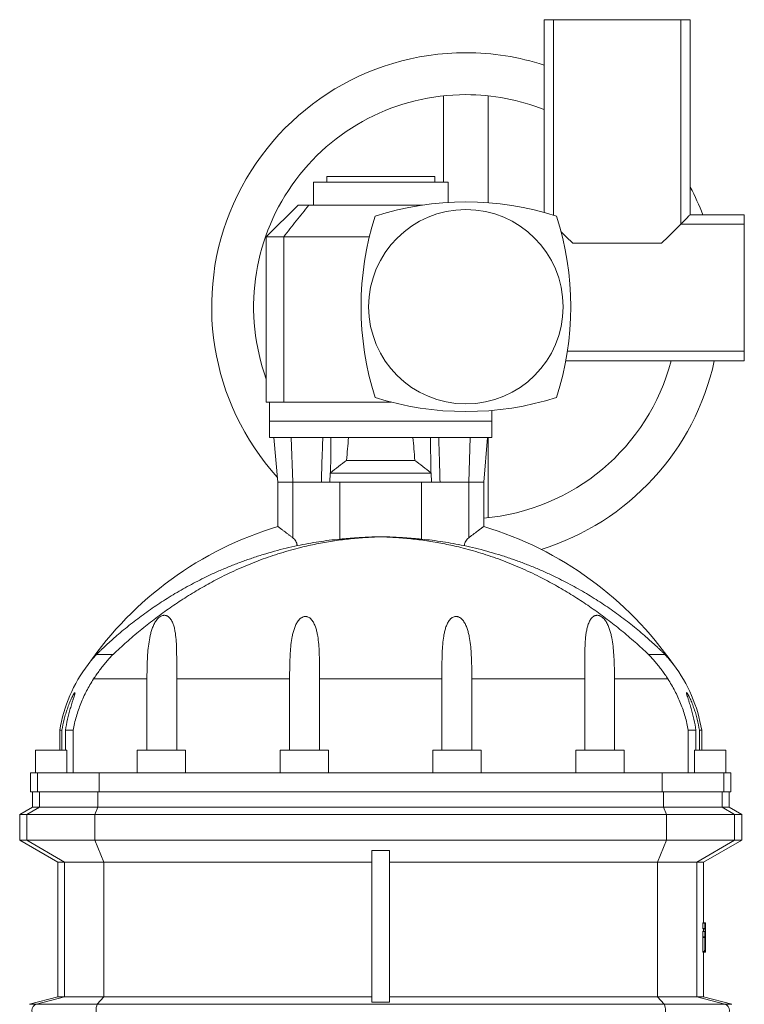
# Model space of a CAD drawing. Header units: millimetres. Extents: x -927 to 594, y 13 to 2231.
# Tile 8 of 8: x 24 to 594, y 1456 to 2231. Entities that reach past the tile are written whole.
import ezdxf

# ---------------------------------------------------------------- set-up
doc = ezdxf.new("R2010")
doc.units = ezdxf.units.MM

msp = doc.modelspace()

# ---------------------------------------------------------------- linework, layer by layer
at = {"color": 7, "linetype": 'Continuous', "lineweight": 15}
for p, q in [((436.76, 2231.34), (436.76, 2079.63)), ((444.27, 2231.34), (436.76, 2231.34)), ((444.27, 2231.34), (444.27, 2077.46)), ((544.26, 2231.34), (444.27, 2231.34)), ((544.26, 2231.34), (544.26, 2070.34)), ((551.76, 2231.34), (544.26, 2231.34)), ((551.76, 2077.84), (551.76, 2231.34)), ((357.76, 2171.42), (357.76, 2103.34)), ((392.76, 2171.42), (392.76, 2087.19)), ((255.26, 2103.34), (255.26, 2085.34)), ((255.26, 2103.34), (361.26, 2103.34)), ((265.76, 2107.84), (265.76, 2103.34)), ((265.76, 2107.84), (350.76, 2107.84)), ((350.76, 2103.34), (350.76, 2107.84)), ((361.26, 2087.43), (361.26, 2103.34)), ((243.26, 2085.34), (218.26, 2060.34)), ((243.26, 2085.34), (251.66, 2085.34)), ((251.66, 2085.34), (341.12, 2085.34)), ((594.26, 2077.84), (551.76, 2077.84)), ((594.26, 2077.84), (594.26, 2070.34)), ((594.26, 2070.34), (544.26, 2070.34)), ((594.26, 2070.34), (594.26, 1970.35)), ((218.26, 2060.34), (218.26, 1930.34)), ((231.93, 2060.34), (218.26, 2060.34)), ((231.93, 2060.34), (231.93, 1930.34)), ((299.31, 2060.34), (231.93, 2060.34)), ((529.26, 2055.34), (459.26, 2055.34)), ((594.26, 1970.35), (455.14, 1970.35)), ((594.26, 1970.35), (594.26, 1962.84)), ((453.88, 1962.84), (594.26, 1962.84)), ((231.93, 1930.34), (218.26, 1930.34)), ((220.76, 1930.34), (220.76, 1915.34)), ((316.45, 1930.34), (231.93, 1930.34)), ((395.76, 1915.34), (395.76, 1923.74)), ((220.76, 1915.34), (220.76, 1902.34)), ((395.76, 1902.34), (395.76, 1915.34)), ((220.76, 1902.34), (308.26, 1902.34)), ((224.2, 1902.34), (227.26, 1867.34)), ((308.26, 1902.34), (395.76, 1902.34)), ((389.26, 1867.34), (392.33, 1902.34)), ((392.76, 1839.26), (392.76, 1902.34)), ((281.42, 1884.34), (335.11, 1884.34)), ((268.53, 1874.34), (268.22, 1867.34)), ((268.53, 1874.34), (347.99, 1874.34)), ((348.31, 1867.34), (347.99, 1874.34)), ((227.26, 1867.34), (227.26, 1832.37)), ((227.26, 1867.34), (238.99, 1867.34)), ((261.6, 1867.34), (238.99, 1867.34)), ((276.17, 1867.34), (261.6, 1867.34)), ((276.17, 1822.42), (276.17, 1867.34)), ((340.36, 1822.42), (340.36, 1867.34)), ((340.36, 1867.34), (354.93, 1867.34)), ((377.53, 1867.34), (354.93, 1867.34)), ((389.26, 1867.34), (377.53, 1867.34)), ((389.26, 1832.37), (389.26, 1867.34)), ((308.26, 1824.21), (308.26, 1824.28)), ((242.92, 1817.34), (242.47, 1817.34)), ((373.6, 1817.34), (374.05, 1817.34)), ((97.72, 1731.7), (84.76, 1731.7)), ((518.81, 1731.7), (531.76, 1731.7)), ((124.37, 1712.34), (124.37, 1656.34)), ((147.75, 1656.34), (147.75, 1712.34)), ((236.58, 1712.34), (236.58, 1656.34)), ((260.2, 1656.34), (260.2, 1712.34)), ((356.33, 1656.34), (356.33, 1712.34)), ((379.94, 1712.34), (379.94, 1656.34)), ((468.78, 1656.34), (468.78, 1712.34)), ((492.16, 1712.34), (492.16, 1656.34)), ((55.76, 1671.94), (55.76, 1656.34)), ((55.76, 1671.94), (57.51, 1671.94)), ((57.51, 1656.34), (57.51, 1671.94)), ((66.33, 1671.94), (60.28, 1671.94)), ((60.28, 1671.94), (60.28, 1656.34)), ((66.33, 1671.94), (66.33, 1638.34)), ((550.2, 1671.94), (550.2, 1638.34)), ((550.2, 1671.94), (556.25, 1671.94)), ((556.25, 1671.94), (556.25, 1656.34)), ((560.76, 1671.94), (559.01, 1671.94)), ((559.01, 1656.34), (559.01, 1671.94)), ((560.76, 1656.34), (560.76, 1671.94)), ((36.76, 1656.34), (36.76, 1638.34)), ((36.76, 1656.34), (61.38, 1656.34)), ((61.38, 1638.34), (61.38, 1656.34)), ((116.76, 1656.34), (116.76, 1638.34)), ((116.76, 1656.34), (154.68, 1656.34)), ((154.68, 1656.34), (154.68, 1638.34)), ((229.26, 1656.34), (229.26, 1638.34)), ((229.26, 1656.34), (267.26, 1656.34)), ((267.26, 1638.34), (267.26, 1656.34)), ((349.26, 1656.34), (349.26, 1638.34)), ((387.26, 1656.34), (349.26, 1656.34)), ((387.26, 1638.34), (387.26, 1656.34)), ((461.85, 1656.34), (461.85, 1638.34)), ((499.76, 1656.34), (461.85, 1656.34)), ((499.76, 1638.34), (499.76, 1656.34)), ((555.14, 1638.34), (555.14, 1656.34)), ((579.76, 1656.34), (555.14, 1656.34)), ((579.76, 1638.34), (579.76, 1656.34)), ((32.76, 1638.34), (32.76, 1623.34)), ((38.38, 1638.34), (32.76, 1638.34)), ((38.38, 1638.34), (86.76, 1638.34)), ((86.76, 1638.34), (529.77, 1638.34)), ((578.15, 1638.34), (529.77, 1638.34)), ((578.15, 1638.34), (583.76, 1638.34)), ((583.76, 1623.34), (583.76, 1638.34)), ((38.38, 1623.34), (32.76, 1623.34)), ((34.26, 1623.34), (34.26, 1611.34)), ((38.38, 1623.34), (86.76, 1623.34)), ((86.76, 1623.34), (529.77, 1623.34)), ((578.15, 1623.34), (529.77, 1623.34)), ((578.15, 1623.34), (583.76, 1623.34)), ((582.26, 1611.34), (582.26, 1623.34)), ((34.26, 1611.34), (24.26, 1605.57)), ((24.26, 1605.57), (24.26, 1585.34)), ((29.89, 1605.57), (24.26, 1605.57)), ((83.46, 1605.57), (29.89, 1605.57)), ((39.77, 1611.34), (34.26, 1611.34)), ((85.79, 1611.34), (39.77, 1611.34)), ((533.07, 1605.57), (83.46, 1605.57)), ((530.74, 1611.34), (85.79, 1611.34)), ((530.74, 1611.34), (576.76, 1611.34)), ((533.07, 1605.57), (586.63, 1605.57)), ((576.76, 1611.34), (582.26, 1611.34)), ((592.26, 1605.57), (582.26, 1611.34)), ((586.63, 1605.57), (592.26, 1605.57)), ((592.26, 1585.34), (592.26, 1605.57)), ((24.26, 1585.34), (54.26, 1568.02)), ((29.89, 1585.34), (24.26, 1585.34)), ((83.46, 1585.34), (29.89, 1585.34)), ((533.07, 1585.34), (83.46, 1585.34)), ((533.07, 1585.34), (586.63, 1585.34)), ((562.26, 1568.02), (592.26, 1585.34)), ((586.63, 1585.34), (592.26, 1585.34)), ((301.26, 1577.28), (301.26, 1457.85)), ((315.26, 1577.28), (315.26, 1457.85)), ((54.26, 1568.02), (54.26, 1462.15)), ((59.52, 1568.02), (54.26, 1568.02)), ((90.45, 1568.02), (59.52, 1568.02)), ((90.45, 1568.02), (301.26, 1568.02)), ((526.08, 1568.02), (315.26, 1568.02)), ((526.08, 1568.02), (557.01, 1568.02)), ((557.01, 1568.02), (562.26, 1568.02)), ((562.26, 1520.38), (562.26, 1568.02)), ((561.61, 1520.14), (561.61, 1515.82)), ((561.61, 1520.14), (563.11, 1520.14)), ((561.62, 1520.38), (563.12, 1520.38)), ((563.11, 1520.14), (563.11, 1515.82)), ((563.12, 1520.38), (563.71, 1520.38)), ((561.61, 1515.82), (563.11, 1515.82)), ((561.61, 1513.57), (561.61, 1509.25)), ((561.61, 1513.57), (563.11, 1513.57)), ((561.62, 1515.58), (563.12, 1515.58)), ((561.62, 1513.81), (563.12, 1513.81)), ((562.15, 1515.44), (562.16, 1513.81)), ((562.15, 1515.44), (563.65, 1515.44)), ((563.11, 1513.57), (563.11, 1509.25)), ((563.12, 1515.58), (563.64, 1515.58)), ((563.12, 1513.81), (563.61, 1513.81)), ((561.61, 1509.25), (563.11, 1509.25)), ((561.62, 1509.01), (563.12, 1509.01)), ((561.78, 1508.68), (563.28, 1508.68)), ((563.12, 1509.01), (563.27, 1509.01)), ((563.45, 1505.48), (563.57, 1505.48)), ((563.46, 1505.14), (563.56, 1505.14)), ((563.76, 1497.34), (563.76, 1504.95)), ((561.53, 1497.68), (563.03, 1497.68)), ((561.55, 1497.34), (563.04, 1497.34)), ((562.26, 1462.15), (562.26, 1497.34)), ((563.04, 1497.34), (563.29, 1497.34)), ((563.3, 1497.49), (563.66, 1497.49)), ((563.36, 1500.56), (563.63, 1500.56)), ((563.37, 1500.7), (563.62, 1500.7)), ((563.37, 1497.34), (563.66, 1497.34)), ((563.76, 1497.34), (563.76, 1497.34)), ((54.26, 1462.15), (31.97, 1456.17)), ((59.52, 1462.15), (54.26, 1462.15)), ((90.45, 1462.15), (59.52, 1462.15)), ((90.45, 1462.15), (301.26, 1462.15)), ((526.08, 1462.15), (315.26, 1462.15)), ((526.08, 1462.15), (557.01, 1462.15)), ((557.01, 1462.15), (562.26, 1462.15)), ((584.56, 1456.17), (562.26, 1462.15))]:
    msp.add_line(p, q, dxfattribs=at)
at = {"color": 8, "linetype": 'Continuous', "lineweight": 0}
for p, q in [((395.76, 1915.34), (220.76, 1915.34)), ((237.82, 1902.34), (238.99, 1867.34)), ((378.71, 1902.34), (377.53, 1867.34)), ((238.99, 1823.52), (238.99, 1867.34)), ((340.36, 1867.34), (276.17, 1867.34)), ((377.53, 1823.52), (377.53, 1867.34)), ((124.37, 1712.34), (82.36, 1712.34)), ((236.58, 1712.34), (147.75, 1712.34)), ((356.33, 1712.34), (260.2, 1712.34)), ((379.94, 1712.34), (468.78, 1712.34)), ((492.16, 1712.34), (534.17, 1712.34)), ((38.38, 1638.34), (38.38, 1623.34)), ((86.76, 1638.34), (86.76, 1623.34)), ((529.77, 1638.34), (529.77, 1623.34)), ((578.15, 1638.34), (578.15, 1623.34)), ((39.77, 1611.34), (39.77, 1623.34)), ((85.79, 1611.34), (85.79, 1623.34)), ((530.74, 1611.34), (530.74, 1623.34)), ((576.76, 1611.34), (576.76, 1623.34)), ((29.89, 1605.57), (39.77, 1611.34)), ((29.89, 1585.34), (29.89, 1605.57)), ((83.46, 1605.57), (85.79, 1611.34)), ((83.46, 1585.34), (83.46, 1605.57)), ((533.07, 1605.57), (530.74, 1611.34)), ((533.07, 1585.34), (533.07, 1605.57)), ((586.63, 1605.57), (576.76, 1611.34)), ((586.63, 1585.34), (586.63, 1605.57)), ((59.52, 1568.02), (29.89, 1585.34)), ((90.45, 1568.02), (83.46, 1585.34)), ((526.08, 1568.02), (533.07, 1585.34)), ((557.01, 1568.02), (586.63, 1585.34)), ((59.52, 1462.15), (59.52, 1568.02)), ((90.45, 1462.15), (90.45, 1568.02)), ((526.08, 1462.15), (526.08, 1568.02)), ((557.01, 1462.15), (557.01, 1568.02)), ((37.5, 1456.17), (59.52, 1462.15)), ((85.25, 1456.17), (90.45, 1462.15)), ((531.27, 1456.17), (526.08, 1462.15)), ((579.02, 1456.17), (557.01, 1462.15)), ((37.5, 1456.17), (31.97, 1456.17)), ((85.25, 1456.17), (37.5, 1456.17)), ((531.27, 1456.17), (85.25, 1456.17)), ((531.27, 1456.17), (579.02, 1456.17)), ((579.02, 1456.17), (584.56, 1456.17))]:
    msp.add_line(p, q, dxfattribs=at)
at = {"color": 7, "linetype": 'Continuous', "lineweight": 15, "flags": 128}
for points in [[(544.26, 2070.34), (545.55, 2071.63), (546.73, 2072.81), (547.78, 2073.86), (548.71, 2074.79), (549.52, 2075.6), (550.2, 2076.28), (550.76, 2076.85), (551.2, 2077.28), (551.51, 2077.59), (551.7, 2077.78), (551.76, 2077.84)], [(529.26, 2055.34), (534.3, 2060.38), (539.3, 2065.38), (544.26, 2070.34)], [(450.2, 2064.41), (454.23, 2060.38), (459.26, 2055.34)]]:
    msp.add_lwpolyline(points, dxfattribs=at)
at = {"color": 7, "linetype": 'Continuous', "lineweight": 15}
msp.add_circle((375.26, 2005.34), 76.5, dxfattribs=at)
for centre, radius, start, end in [((375.26, 2005.34), 200, 90, 222.12492), ((375.26, 2005.34), 200, 72.09137, 90), ((375.26, 2005.34), 167, 90, 199.92832), ((375.26, 2005.34), 167, 68.39144, 90), ((375.26, 2005.34), 200, 21.25381, 28.05458), ((375.26, 1853.47), 234.38, 72.27135, 107.72865), ((527.14, 2005.34), 234.38, 162.27135, 197.72865), ((223.39, 2005.34), 234.38, 342.27135, 17.72865), ((375.26, 2005.34), 167, 274.80888, 345.25657), ((375.26, 2005.34), 200, 287.21188, 347.7311), ((375.26, 2157.22), 234.38, 252.27135, 287.72865), ((308.26, 1564.34), 280, 106.81519, 145.31557), ((308.26, 1564.34), 280, 34.68443, 73.18479), ((170.26, 1653.34), 116, 142.67455, 170.77591), ((446.26, 1653.34), 116, 9.22409, 37.32556)]:
    msp.add_arc(centre, radius, start, end, dxfattribs=at)
at = {"color": 8, "linetype": 'Continuous', "lineweight": 0}
for centre, radius, start, end in [((38.85, 1451.34), 5.01, 105.60614, 254.39386), ((96.93, 1451.34), 12.64, 157.53385, 202.46615), ((519.59, 1451.34), 12.64, 337.53385, 22.46615), ((577.67, 1451.34), 5.01, 285.60614, 74.39386)]:
    msp.add_arc(centre, radius, start, end, dxfattribs=at)
at = {"color": 7, "linetype": 'Continuous', "lineweight": 15}
for start_param, end_param in [(0.781215, 0.841542), (5.441644, 5.50197)]:
    msp.add_ellipse((308.26, 1610.17), major_axis=(0, 411.48), ratio=0.087489, start_param=start_param, end_param=end_param, dxfattribs=at)
for points, knots in [([(251.66, 2085.34), (248.36, 2081.2), (241.75, 2072.92), (235.2, 2064.54), (231.93, 2060.34)], [0, 0, 0, 0, 0.499986, 1, 1, 1, 1]), ([(262.68, 1902.34), (262.49, 1897.03), (262.07, 1885.37), (261.77, 1873.7), (261.6, 1867.34)], [0, 0, 0, 0, 0.455301, 1, 1, 1, 1]), ([(269.14, 1902.34), (269.07, 1897.02), (269.01, 1891.69), (268.94, 1886.36), (268.9, 1882.44), (268.85, 1878.53), (268.81, 1874.61)], [0.00351365, 0.00351365, 0.00351365, 0.00351365, 0.01955872, 0.01955872, 0.01955872, 0.03135862, 0.03135862, 0.03135862, 0.03135862]), ([(347.39, 1902.34), (347.46, 1897.02), (347.52, 1891.69), (347.58, 1886.36), (347.63, 1882.44), (347.67, 1878.53), (347.72, 1874.61)], [0.00351365, 0.00351365, 0.00351365, 0.00351365, 0.01955872, 0.01955872, 0.01955872, 0.03135862, 0.03135862, 0.03135862, 0.03135862]), ([(353.85, 1902.34), (354.04, 1897.03), (354.46, 1885.37), (354.76, 1873.7), (354.93, 1867.34)], [0, 0, 0, 0, 0.455301, 1, 1, 1, 1]), ([(281.42, 1884.34), (279.25, 1882.81), (277.12, 1881.22), (272.92, 1877.97), (270.86, 1876.3), (268.81, 1874.61)], [0, 0, 0, 0, 0.5, 0.5, 1, 1, 1, 1]), ([(347.72, 1874.61), (345.67, 1876.3), (343.6, 1877.97), (339.41, 1881.22), (337.28, 1882.81), (335.11, 1884.34)], [0, 0, 0, 0, 0.5, 0.5, 1, 1, 1, 1]), ([(238.99, 1823.52), (238.4, 1823.97), (237.21, 1824.89), (235.48, 1826.2), (233.81, 1827.47), (232.43, 1828.51), (231.35, 1829.32), (230.5, 1829.96), (229.72, 1830.54), (229.04, 1831.05), (228.45, 1831.49), (227.97, 1831.85), (227.6, 1832.12), (227.32, 1832.33), (227.29, 1832.36), (227.26, 1832.37)], [0, 0, 0, 0, 0.097594, 0.195173, 0.296605, 0.398008, 0.461461, 0.524908, 0.590039, 0.655163, 0.718722, 0.782274, 0.848282, 0.914283, 1, 1, 1, 1]), ([(377.53, 1823.52), (378.13, 1823.97), (379.32, 1824.89), (381.05, 1826.2), (382.72, 1827.47), (384.09, 1828.51), (385.18, 1829.32), (386.03, 1829.96), (386.8, 1830.54), (387.49, 1831.05), (388.07, 1831.49), (388.56, 1831.85), (388.92, 1832.12), (389.2, 1832.33), (389.24, 1832.36), (389.26, 1832.37)], [0, 0, 0, 0, 0.0975896, 0.1951639, 0.2965914, 0.3979902, 0.4614396, 0.5248837, 0.5900123, 0.6551329, 0.7186891, 0.7822384, 0.8482431, 0.9142417, 1, 1, 1, 1]), ([(308.26, 1824.21), (306.14, 1824.14), (301.88, 1823.99), (295.52, 1823.62), (289.19, 1823.12), (282.9, 1822.5), (276.6, 1821.74), (270.3, 1820.84), (263.99, 1819.8), (257.73, 1818.62), (251.52, 1817.3), (244.72, 1815.7), (237.34, 1813.77), (229.39, 1811.43), (221.53, 1808.87), (213.74, 1806.09), (206.02, 1803.08), (198.38, 1799.85), (190.8, 1796.41), (183.7, 1792.94), (177.05, 1789.49), (170.85, 1786.1), (164.7, 1782.57), (158.6, 1778.89), (152.65, 1775.13), (146.84, 1771.29), (141.17, 1767.38), (135.56, 1763.36), (130.01, 1759.22), (124.5, 1754.94), (119.01, 1750.52), (113.56, 1745.96), (108.19, 1741.3), (102.9, 1736.55), (99.44, 1733.32), (97.72, 1731.7)], [0, 0, 0, 0, 0.0265909, 0.0532055, 0.0798307, 0.1064502, 0.1330453, 0.1603302, 0.1876296, 0.2149377, 0.2422441, 0.2695347, 0.305431, 0.3413417, 0.3772537, 0.4131517, 0.449047, 0.4849564, 0.5208648, 0.5567586, 0.5869336, 0.6171243, 0.647319, 0.6775075, 0.7076804, 0.7365905, 0.7655177, 0.7944494, 0.8233742, 0.8522824, 0.8818126, 0.9113647, 0.9409227, 0.970472, 1, 1, 1, 1]), ([(238.99, 1823.52), (239.47, 1823.15), (239.91, 1822.76), (240.72, 1821.88), (241.1, 1821.39), (241.72, 1820.34), (241.97, 1819.79), (242.24, 1818.89), (242.32, 1818.59), (242.42, 1817.97), (242.46, 1817.66), (242.47, 1817.34)], [0, 0, 0, 0, 0.25, 0.25, 0.5, 0.5, 0.75, 0.75, 0.875, 0.875, 1, 1, 1, 1]), ([(242.92, 1817.34), (245.67, 1817.89), (251.17, 1818.98), (259.47, 1820.33), (267.8, 1821.51), (273.38, 1822.11), (276.17, 1822.42)], [0, 0, 0, 0, 0.249717, 0.499436, 0.749717, 1, 1, 1, 1]), ([(276.17, 1822.42), (276.79, 1822.47), (278.02, 1822.58), (280, 1822.75), (282.07, 1822.93), (284.25, 1823.1), (286.53, 1823.27), (288.86, 1823.43), (291.23, 1823.58), (293.63, 1823.72), (296.09, 1823.85), (298.62, 1823.97), (301.21, 1824.08), (303.69, 1824.17), (306.04, 1824.23), (307.52, 1824.26), (308.26, 1824.28)], [0, 0, 0, 0, 0.07185, 0.143755, 0.215604, 0.289535, 0.363527, 0.437457, 0.509311, 0.581219, 0.653072, 0.727029, 0.801046, 0.875003, 0.937427, 1, 1, 1, 1]), ([(340.36, 1822.42), (339.74, 1822.47), (338.5, 1822.58), (336.53, 1822.75), (334.45, 1822.93), (332.27, 1823.1), (329.99, 1823.27), (327.67, 1823.43), (325.3, 1823.58), (322.9, 1823.72), (320.43, 1823.85), (317.9, 1823.97), (315.31, 1824.08), (312.84, 1824.17), (310.49, 1824.23), (309.01, 1824.26), (308.26, 1824.28)], [0, 0, 0, 0, 0.0718497, 0.1437546, 0.2156044, 0.2895354, 0.3635266, 0.4374574, 0.5093106, 0.5812192, 0.653072, 0.7270288, 0.8010465, 0.8750028, 0.9374274, 1, 1, 1, 1]), ([(308.26, 1824.21), (310.39, 1824.14), (314.65, 1823.99), (321, 1823.62), (327.33, 1823.12), (333.63, 1822.5), (339.93, 1821.74), (346.23, 1820.84), (352.54, 1819.8), (358.8, 1818.62), (365.01, 1817.3), (371.81, 1815.7), (379.19, 1813.77), (387.13, 1811.43), (395, 1808.87), (402.79, 1806.09), (410.5, 1803.08), (418.15, 1799.85), (425.72, 1796.41), (432.83, 1792.94), (439.48, 1789.49), (445.68, 1786.1), (451.83, 1782.57), (457.92, 1778.89), (463.88, 1775.13), (469.68, 1771.29), (475.35, 1767.38), (480.97, 1763.36), (486.51, 1759.22), (492.03, 1754.94), (497.52, 1750.52), (502.97, 1745.96), (508.34, 1741.3), (513.63, 1736.55), (517.08, 1733.32), (518.81, 1731.7)], [0, 0, 0, 0, 0.026591, 0.053206, 0.079831, 0.10645, 0.133045, 0.16033, 0.18763, 0.214938, 0.242244, 0.269535, 0.305431, 0.341342, 0.377254, 0.413152, 0.449047, 0.484956, 0.520865, 0.556759, 0.586934, 0.617124, 0.647319, 0.677507, 0.70768, 0.73659, 0.765518, 0.794449, 0.823374, 0.852282, 0.881813, 0.911365, 0.940923, 0.970472, 1, 1, 1, 1]), ([(373.6, 1817.34), (370.85, 1817.89), (365.35, 1818.98), (357.05, 1820.33), (348.72, 1821.51), (343.15, 1822.11), (340.36, 1822.42)], [0, 0, 0, 0, 0.249717, 0.499436, 0.749717, 1, 1, 1, 1]), ([(377.53, 1823.52), (377.06, 1823.15), (376.62, 1822.76), (375.8, 1821.88), (375.43, 1821.39), (374.81, 1820.34), (374.56, 1819.79), (374.28, 1818.89), (374.21, 1818.59), (374.1, 1817.97), (374.07, 1817.66), (374.05, 1817.34)], [0, 0, 0, 0, 0.25, 0.25, 0.5, 0.5, 0.75, 0.75, 0.875, 0.875, 1, 1, 1, 1]), ([(84.76, 1731.7), (85.36, 1732.29), (86.56, 1733.47), (88.45, 1735.3), (90.39, 1737.14), (93.04, 1739.62), (96.44, 1742.73), (100.99, 1746.74), (105.99, 1750.98), (111.46, 1755.41), (117.05, 1759.73), (122.73, 1763.94), (128.51, 1768.02), (134.39, 1771.98), (140.35, 1775.81), (146.5, 1779.56), (152.83, 1783.23), (159.34, 1786.81), (165.94, 1790.24), (173.15, 1793.78), (181, 1797.38), (189.51, 1800.98), (198.11, 1804.33), (206.85, 1807.45), (215.71, 1810.32), (224.71, 1812.94), (233.77, 1815.31), (239.86, 1816.67), (242.91, 1817.34)], [0, 0, 0, 0, 0.015171, 0.030369, 0.04559, 0.060793, 0.091875, 0.122963, 0.161675, 0.200407, 0.239147, 0.277869, 0.316545, 0.355232, 0.393921, 0.432598, 0.473122, 0.513657, 0.554193, 0.594717, 0.645013, 0.695332, 0.745651, 0.795948, 0.84695, 0.897974, 0.948998, 1, 1, 1, 1]), ([(531.76, 1731.7), (531.16, 1732.29), (529.96, 1733.47), (528.07, 1735.3), (526.14, 1737.14), (523.49, 1739.62), (520.08, 1742.73), (515.54, 1746.74), (510.54, 1750.98), (505.06, 1755.41), (499.48, 1759.73), (493.79, 1763.94), (488.01, 1768.02), (482.14, 1771.98), (476.18, 1775.81), (470.03, 1779.56), (463.7, 1783.23), (457.19, 1786.81), (450.59, 1790.24), (443.37, 1793.78), (435.52, 1797.38), (427.02, 1800.98), (418.42, 1804.33), (409.68, 1807.45), (400.81, 1810.32), (391.82, 1812.94), (382.76, 1815.31), (376.67, 1816.67), (373.62, 1817.34)], [0, 0, 0, 0, 0.015171, 0.030369, 0.04559, 0.060793, 0.091875, 0.122963, 0.161675, 0.200407, 0.239147, 0.277869, 0.316545, 0.355232, 0.393921, 0.432598, 0.473122, 0.513657, 0.554193, 0.594717, 0.645013, 0.695332, 0.745651, 0.795948, 0.84695, 0.897974, 0.948998, 1, 1, 1, 1]), ([(147.75, 1712.34), (147.75, 1714.68), (147.75, 1717.01), (147.76, 1721.65), (147.77, 1723.97), (147.76, 1728.59), (147.75, 1730.89), (147.67, 1735.48), (147.6, 1737.77), (147.36, 1742.3), (147.19, 1744.54), (146.78, 1747.85), (146.62, 1748.95), (146.22, 1751.12), (145.98, 1752.2), (145.56, 1753.78), (145.4, 1754.3), (145.06, 1755.33), (144.87, 1755.84), (144.26, 1757.33), (143.78, 1758.28), (142.87, 1759.61), (142.54, 1760.04), (141.8, 1760.82), (141.39, 1761.18), (140.72, 1761.64), (140.48, 1761.78), (139.99, 1762.02), (139.73, 1762.13), (139.19, 1762.29), (138.92, 1762.36), (138.35, 1762.43), (138.06, 1762.45), (137.48, 1762.42), (137.19, 1762.39), (136.62, 1762.27), (136.34, 1762.18), (135.51, 1761.87), (135, 1761.59), (134.03, 1760.93), (133.58, 1760.56), (132.76, 1759.75), (132.38, 1759.31), (131.32, 1757.96), (130.72, 1757), (129.93, 1755.5), (129.69, 1754.99), (129.22, 1753.96), (129.01, 1753.43), (128.4, 1751.86), (128.05, 1750.79), (127.43, 1748.64), (127.15, 1747.56), (126.42, 1744.28), (126.05, 1742.07), (125.44, 1737.58), (125.22, 1735.3), (124.86, 1730.75), (124.73, 1728.46), (124.54, 1723.88), (124.47, 1721.58), (124.39, 1716.97), (124.37, 1714.66), (124.37, 1712.34)], [0, 0, 0, 0, 0.0625, 0.0625, 0.125, 0.125, 0.1875, 0.1875, 0.25, 0.25, 0.3125, 0.3125, 0.34375, 0.34375, 0.375, 0.375, 0.390625, 0.390625, 0.40625, 0.40625, 0.4375, 0.4375, 0.453125, 0.453125, 0.46875, 0.46875, 0.476562, 0.476562, 0.484375, 0.484375, 0.492187, 0.492187, 0.5, 0.5, 0.507812, 0.507812, 0.515625, 0.515625, 0.53125, 0.53125, 0.546875, 0.546875, 0.5625, 0.5625, 0.59375, 0.59375, 0.609375, 0.609375, 0.625, 0.625, 0.65625, 0.65625, 0.6875, 0.6875, 0.75, 0.75, 0.8125, 0.8125, 0.875, 0.875, 0.9375, 0.9375, 1, 1, 1, 1]), ([(260.2, 1712.34), (260.2, 1714.64), (260.19, 1716.92), (260.16, 1721.48), (260.14, 1723.75), (260.05, 1728.28), (259.99, 1730.54), (259.8, 1735.05), (259.67, 1737.3), (259.29, 1741.74), (259.03, 1743.94), (258.49, 1747.2), (258.28, 1748.28), (257.79, 1750.41), (257.51, 1751.47), (257.01, 1753.01), (256.84, 1753.52), (256.45, 1754.53), (256.24, 1755.03), (255.55, 1756.5), (255.02, 1757.44), (254.05, 1758.75), (253.7, 1759.16), (253.11, 1759.74), (252.91, 1759.92), (252.49, 1760.27), (252.26, 1760.43), (251.56, 1760.89), (251.06, 1761.13), (250.24, 1761.38), (249.96, 1761.44), (249.39, 1761.51), (249.11, 1761.52), (248.53, 1761.5), (248.24, 1761.46), (247.68, 1761.34), (247.4, 1761.26), (246.59, 1760.95), (246.1, 1760.68), (245.4, 1760.19), (245.18, 1760.01), (244.75, 1759.65), (244.55, 1759.46), (243.97, 1758.86), (243.61, 1758.44), (242.61, 1757.1), (242.06, 1756.16), (241.1, 1754.2), (240.69, 1753.18), (239.96, 1751.11), (239.64, 1750.06), (239.09, 1747.95), (238.85, 1746.89), (238.22, 1743.67), (237.91, 1741.5), (237.41, 1737.11), (237.23, 1734.89), (236.95, 1730.41), (236.85, 1728.16), (236.71, 1723.66), (236.66, 1721.41), (236.6, 1716.88), (236.58, 1714.62), (236.58, 1712.34)], [0, 0, 0, 0, 0.0625, 0.0625, 0.125, 0.125, 0.1875, 0.1875, 0.25, 0.25, 0.3125, 0.3125, 0.34375, 0.34375, 0.375, 0.375, 0.390625, 0.390625, 0.40625, 0.40625, 0.4375, 0.4375, 0.453125, 0.453125, 0.460937, 0.460937, 0.46875, 0.46875, 0.484375, 0.484375, 0.492187, 0.492187, 0.5, 0.5, 0.507812, 0.507812, 0.515625, 0.515625, 0.53125, 0.53125, 0.539062, 0.539062, 0.546875, 0.546875, 0.5625, 0.5625, 0.59375, 0.59375, 0.625, 0.625, 0.65625, 0.65625, 0.6875, 0.6875, 0.75, 0.75, 0.8125, 0.8125, 0.875, 0.875, 0.9375, 0.9375, 1, 1, 1, 1]), ([(356.33, 1712.34), (356.33, 1714.64), (356.33, 1716.92), (356.36, 1721.48), (356.39, 1723.75), (356.47, 1728.28), (356.53, 1730.54), (356.72, 1735.05), (356.86, 1737.3), (357.24, 1741.74), (357.49, 1743.94), (358.03, 1747.2), (358.24, 1748.28), (358.73, 1750.41), (359.01, 1751.47), (359.51, 1753.01), (359.69, 1753.52), (360.08, 1754.53), (360.29, 1755.03), (360.98, 1756.5), (361.51, 1757.44), (362.48, 1758.75), (362.83, 1759.16), (363.41, 1759.74), (363.61, 1759.92), (364.04, 1760.27), (364.26, 1760.43), (364.97, 1760.89), (365.47, 1761.13), (366.29, 1761.38), (366.57, 1761.44), (367.13, 1761.51), (367.42, 1761.52), (368, 1761.5), (368.28, 1761.46), (368.85, 1761.34), (369.12, 1761.26), (369.93, 1760.95), (370.43, 1760.68), (371.13, 1760.19), (371.35, 1760.01), (371.77, 1759.65), (371.98, 1759.46), (372.56, 1758.86), (372.92, 1758.44), (373.91, 1757.1), (374.46, 1756.16), (375.43, 1754.2), (375.84, 1753.18), (376.57, 1751.11), (376.88, 1750.06), (377.43, 1747.95), (377.67, 1746.89), (378.31, 1743.67), (378.62, 1741.5), (379.11, 1737.11), (379.3, 1734.89), (379.58, 1730.41), (379.68, 1728.16), (379.82, 1723.66), (379.87, 1721.41), (379.93, 1716.88), (379.94, 1714.62), (379.94, 1712.34)], [0, 0, 0, 0, 0.0625, 0.0625, 0.125, 0.125, 0.1875, 0.1875, 0.25, 0.25, 0.3125, 0.3125, 0.34375, 0.34375, 0.375, 0.375, 0.390625, 0.390625, 0.40625, 0.40625, 0.4375, 0.4375, 0.453125, 0.453125, 0.460937, 0.460937, 0.46875, 0.46875, 0.484375, 0.484375, 0.492187, 0.492187, 0.5, 0.5, 0.507812, 0.507812, 0.515625, 0.515625, 0.53125, 0.53125, 0.539062, 0.539062, 0.546875, 0.546875, 0.5625, 0.5625, 0.59375, 0.59375, 0.625, 0.625, 0.65625, 0.65625, 0.6875, 0.6875, 0.75, 0.75, 0.8125, 0.8125, 0.875, 0.875, 0.9375, 0.9375, 1, 1, 1, 1]), ([(468.78, 1712.34), (468.78, 1714.68), (468.78, 1717.01), (468.77, 1721.65), (468.76, 1723.97), (468.77, 1728.59), (468.78, 1730.89), (468.86, 1735.48), (468.92, 1737.77), (469.16, 1742.3), (469.34, 1744.54), (469.75, 1747.85), (469.91, 1748.95), (470.31, 1751.12), (470.54, 1752.2), (470.97, 1753.78), (471.13, 1754.3), (471.47, 1755.33), (471.66, 1755.84), (472.27, 1757.33), (472.75, 1758.28), (473.65, 1759.61), (473.99, 1760.04), (474.72, 1760.82), (475.14, 1761.18), (475.81, 1761.64), (476.04, 1761.78), (476.54, 1762.02), (476.8, 1762.13), (477.34, 1762.29), (477.61, 1762.36), (478.17, 1762.43), (478.47, 1762.45), (479.05, 1762.42), (479.33, 1762.39), (479.9, 1762.27), (480.19, 1762.18), (481.02, 1761.87), (481.53, 1761.59), (482.5, 1760.93), (482.94, 1760.56), (483.76, 1759.75), (484.15, 1759.31), (485.21, 1757.96), (485.8, 1757), (486.59, 1755.5), (486.84, 1754.99), (487.3, 1753.96), (487.52, 1753.43), (488.13, 1751.86), (488.48, 1750.79), (489.1, 1748.64), (489.37, 1747.56), (490.11, 1744.28), (490.48, 1742.07), (491.08, 1737.58), (491.31, 1735.3), (491.67, 1730.75), (491.79, 1728.46), (491.99, 1723.88), (492.05, 1721.58), (492.14, 1716.97), (492.16, 1714.66), (492.16, 1712.34)], [0, 0, 0, 0, 0.0625, 0.0625, 0.125, 0.125, 0.1875, 0.1875, 0.25, 0.25, 0.3125, 0.3125, 0.34375, 0.34375, 0.375, 0.375, 0.390625, 0.390625, 0.40625, 0.40625, 0.4375, 0.4375, 0.453125, 0.453125, 0.46875, 0.46875, 0.476562, 0.476562, 0.484375, 0.484375, 0.492187, 0.492187, 0.5, 0.5, 0.507812, 0.507812, 0.515625, 0.515625, 0.53125, 0.53125, 0.546875, 0.546875, 0.5625, 0.5625, 0.59375, 0.59375, 0.609375, 0.609375, 0.625, 0.625, 0.65625, 0.65625, 0.6875, 0.6875, 0.75, 0.75, 0.8125, 0.8125, 0.875, 0.875, 0.9375, 0.9375, 1, 1, 1, 1]), ([(84.76, 1731.7), (83.9, 1730.75), (82.47, 1729.17), (80.76, 1727.13), (79.67, 1725.78), (79.01, 1724.96), (78.6, 1724.43), (78.34, 1724.1), (78.14, 1723.83), (78.04, 1723.72), (78.01, 1723.65), (78.02, 1723.68), (78.02, 1723.68)], [0, 0, 0, 0, 0.336896, 0.560602, 0.709533, 0.809607, 0.857972, 0.9068, 0.947204, 0.980208, 0.999986, 1, 1, 1, 1]), ([(97.72, 1731.7), (96.78, 1730.7), (94.89, 1728.71), (92.19, 1725.61), (89.58, 1722.43), (87.06, 1719.15), (84.64, 1715.79), (83.12, 1713.49), (82.36, 1712.34)], [0, 0, 0, 0, 0.165726, 0.331501, 0.497228, 0.664802, 0.832427, 1, 1, 1, 1]), ([(518.81, 1731.7), (519.75, 1730.7), (521.64, 1728.71), (524.34, 1725.61), (526.95, 1722.43), (529.46, 1719.15), (531.89, 1715.79), (533.41, 1713.49), (534.17, 1712.34)], [0, 0, 0, 0, 0.165726, 0.331501, 0.497228, 0.664802, 0.832427, 1, 1, 1, 1]), ([(531.76, 1731.7), (532.62, 1730.75), (534.05, 1729.17), (535.77, 1727.13), (536.86, 1725.78), (537.52, 1724.96), (537.92, 1724.43), (538.19, 1724.1), (538.39, 1723.83), (538.48, 1723.72), (538.52, 1723.66), (538.51, 1723.68), (538.51, 1723.68)], [0, 0, 0, 0, 0.336893, 0.560596, 0.709527, 0.8096, 0.857964, 0.906791, 0.947195, 0.980199, 0.999977, 1, 1, 1, 1]), ([(82.36, 1712.34), (80.37, 1709.28), (78.54, 1706.13), (75.2, 1699.7), (73.69, 1696.41), (71.01, 1689.67), (69.83, 1686.22), (68.31, 1680.94), (67.85, 1679.15), (67.02, 1675.56), (66.65, 1673.76), (66.33, 1671.94)], [0, 0, 0, 0, 0.25, 0.25, 0.5, 0.5, 0.75, 0.75, 0.875, 0.875, 1, 1, 1, 1]), ([(534.17, 1712.34), (536.16, 1709.28), (537.99, 1706.13), (541.33, 1699.7), (542.83, 1696.41), (545.52, 1689.67), (546.7, 1686.22), (548.21, 1680.94), (548.68, 1679.15), (549.51, 1675.56), (549.88, 1673.76), (550.2, 1671.94)], [0, 0, 0, 0, 0.25, 0.25, 0.5, 0.5, 0.75, 0.75, 0.875, 0.875, 1, 1, 1, 1]), ([(57.51, 1671.94), (57.99, 1674.84), (58.59, 1677.71), (59.65, 1681.96), (60.03, 1683.36), (60.85, 1686.15), (61.29, 1687.53), (62.22, 1690.27), (62.72, 1691.63), (63.5, 1693.6), (63.77, 1694.24), (64.31, 1695.51), (64.59, 1696.13), (65.14, 1697.34), (65.43, 1697.93), (65.98, 1699.03), (66.26, 1699.55), (66.65, 1700.23), (66.77, 1700.44), (67.01, 1700.82), (67.12, 1701), (67.33, 1701.28), (67.42, 1701.39), (67.53, 1701.5), (67.57, 1701.53), (67.63, 1701.57), (67.68, 1701.59), (67.72, 1701.57), (67.74, 1701.54), (67.75, 1701.51), (67.77, 1701.39), (67.76, 1701.28), (67.72, 1701), (67.68, 1700.83), (67.59, 1700.45), (67.54, 1700.24), (67.41, 1699.79), (67.34, 1699.54), (67.18, 1699.03), (67.1, 1698.76), (66.85, 1697.94), (66.66, 1697.36), (66.37, 1696.46), (66.27, 1696.15), (66.07, 1695.53), (65.97, 1695.21), (65.67, 1694.26), (65.46, 1693.62), (64.86, 1691.66), (64.45, 1690.31), (63.86, 1688.26), (63.67, 1687.57), (63.29, 1686.18), (63.11, 1685.48), (62.57, 1683.38), (62.23, 1681.97), (61.28, 1677.72), (60.73, 1674.84), (60.28, 1671.94)], [0, 0, 0, 0, 0.125, 0.125, 0.1875, 0.1875, 0.25, 0.25, 0.3125, 0.3125, 0.34375, 0.34375, 0.375, 0.375, 0.40625, 0.40625, 0.4375, 0.4375, 0.453125, 0.453125, 0.46875, 0.46875, 0.484375, 0.484375, 0.492188, 0.492188, 0.5, 0.507813, 0.507813, 0.515625, 0.515625, 0.53125, 0.53125, 0.546875, 0.546875, 0.5625, 0.5625, 0.578125, 0.578125, 0.59375, 0.59375, 0.625, 0.625, 0.640625, 0.640625, 0.65625, 0.65625, 0.6875, 0.6875, 0.75, 0.75, 0.78125, 0.78125, 0.8125, 0.8125, 0.875, 0.875, 1, 1, 1, 1]), ([(559.01, 1671.94), (558.53, 1674.84), (557.94, 1677.71), (556.88, 1681.96), (556.5, 1683.36), (555.68, 1686.15), (555.24, 1687.53), (554.3, 1690.27), (553.8, 1691.63), (553.02, 1693.6), (552.76, 1694.24), (552.22, 1695.51), (551.94, 1696.13), (551.38, 1697.34), (551.1, 1697.93), (550.54, 1699.03), (550.27, 1699.55), (549.88, 1700.23), (549.76, 1700.44), (549.52, 1700.82), (549.4, 1701), (549.2, 1701.28), (549.11, 1701.39), (548.99, 1701.5), (548.96, 1701.53), (548.9, 1701.57), (548.85, 1701.59), (548.81, 1701.57), (548.78, 1701.54), (548.77, 1701.51), (548.76, 1701.39), (548.76, 1701.28), (548.81, 1701), (548.84, 1700.83), (548.93, 1700.45), (548.99, 1700.24), (549.12, 1699.79), (549.19, 1699.54), (549.34, 1699.03), (549.42, 1698.76), (549.68, 1697.94), (549.87, 1697.36), (550.16, 1696.46), (550.26, 1696.15), (550.46, 1695.53), (550.56, 1695.21), (550.86, 1694.26), (551.06, 1693.62), (551.67, 1691.66), (552.07, 1690.31), (552.66, 1688.26), (552.86, 1687.57), (553.23, 1686.18), (553.42, 1685.48), (553.96, 1683.38), (554.3, 1681.97), (555.25, 1677.72), (555.8, 1674.84), (556.25, 1671.94)], [0, 0, 0, 0, 0.125, 0.125, 0.1875, 0.1875, 0.25, 0.25, 0.3125, 0.3125, 0.34375, 0.34375, 0.375, 0.375, 0.40625, 0.40625, 0.4375, 0.4375, 0.453125, 0.453125, 0.46875, 0.46875, 0.484375, 0.484375, 0.492188, 0.492188, 0.5, 0.507813, 0.507813, 0.515625, 0.515625, 0.53125, 0.53125, 0.546875, 0.546875, 0.5625, 0.5625, 0.578125, 0.578125, 0.59375, 0.59375, 0.625, 0.625, 0.640625, 0.640625, 0.65625, 0.65625, 0.6875, 0.6875, 0.75, 0.75, 0.78125, 0.78125, 0.8125, 0.8125, 0.875, 0.875, 1, 1, 1, 1]), ([(561.62, 1520.38), (561.62, 1520.38), (561.62, 1520.38), (561.61, 1520.35), (561.61, 1520.34), (561.61, 1520.3), (561.61, 1520.29), (561.61, 1520.27), (561.61, 1520.25), (561.61, 1520.21), (561.61, 1520.18), (561.61, 1520.14)], [0, 0, 0, 0, 0.25, 0.25, 0.5, 0.5, 0.625, 0.625, 0.75, 0.75, 1, 1, 1, 1]), ([(563.12, 1520.38), (563.12, 1520.38), (563.12, 1520.38), (563.11, 1520.37), (563.11, 1520.35), (563.11, 1520.32), (563.11, 1520.28), (563.11, 1520.24), (563.11, 1520.19), (563.11, 1520.16), (563.11, 1520.14)], [0, 0, 0, 0, 0.1287851, 0.2519535, 0.3742922, 0.5006823, 0.6241755, 0.7504804, 0.8728401, 1, 1, 1, 1]), ([(563.71, 1520.24), (563.71, 1520.25), (563.71, 1520.28), (563.71, 1520.32), (563.71, 1520.35), (563.71, 1520.38), (563.71, 1520.38), (563.71, 1520.38)], [0, 0, 0, 0, 0.16943, 0.333967, 0.499905, 0.747861, 1, 1, 1, 1]), ([(561.61, 1515.82), (561.61, 1515.79), (561.61, 1515.76), (561.61, 1515.7), (561.61, 1515.68), (561.61, 1515.64), (561.61, 1515.63), (561.61, 1515.62), (561.62, 1515.61), (561.62, 1515.59), (561.62, 1515.58), (561.62, 1515.58)], [0, 0, 0, 0, 0.25, 0.25, 0.5, 0.5, 0.625, 0.625, 0.75, 0.75, 1, 1, 1, 1]), ([(561.62, 1513.81), (561.62, 1513.81), (561.62, 1513.81), (561.61, 1513.78), (561.61, 1513.76), (561.61, 1513.73), (561.61, 1513.72), (561.61, 1513.69), (561.61, 1513.68), (561.61, 1513.64), (561.61, 1513.61), (561.61, 1513.57)], [0, 0, 0, 0, 0.25, 0.25, 0.5, 0.5, 0.625, 0.625, 0.75, 0.75, 1, 1, 1, 1]), ([(563.11, 1515.82), (563.11, 1515.81), (563.11, 1515.78), (563.11, 1515.73), (563.11, 1515.69), (563.11, 1515.65), (563.11, 1515.62), (563.11, 1515.6), (563.12, 1515.59), (563.12, 1515.59), (563.12, 1515.58)], [0, 0, 0, 0, 0.128332, 0.251131, 0.373227, 0.49953, 0.623108, 0.749665, 0.872391, 1, 1, 1, 1]), ([(563.12, 1513.81), (563.12, 1513.81), (563.12, 1513.81), (563.11, 1513.8), (563.11, 1513.77), (563.11, 1513.74), (563.11, 1513.71), (563.11, 1513.67), (563.11, 1513.62), (563.11, 1513.59), (563.11, 1513.57)], [0, 0, 0, 0, 0.128785, 0.251954, 0.374292, 0.500682, 0.624176, 0.75048, 0.87284, 1, 1, 1, 1]), ([(563.62, 1513.66), (563.62, 1513.68), (563.62, 1513.71), (563.62, 1513.74), (563.62, 1513.78), (563.62, 1513.81), (563.62, 1513.81), (563.61, 1513.81)], [0, 0, 0, 0, 0.16943, 0.333967, 0.499905, 0.747861, 1, 1, 1, 1]), ([(563.64, 1515.58), (563.64, 1515.58), (563.65, 1515.58), (563.65, 1515.57), (563.65, 1515.54), (563.65, 1515.5), (563.65, 1515.46), (563.65, 1515.44)], [0, 0, 0, 0, 0.169896, 0.334738, 0.500784, 0.748508, 1, 1, 1, 1]), ([(561.61, 1509.25), (561.61, 1509.22), (561.61, 1509.19), (561.61, 1509.13), (561.61, 1509.11), (561.61, 1509.07), (561.61, 1509.06), (561.61, 1509.05), (561.62, 1509.04), (561.62, 1509.02), (561.62, 1509.01), (561.62, 1509.01)], [0, 0, 0, 0, 0.25, 0.25, 0.5, 0.5, 0.625, 0.625, 0.75, 0.75, 1, 1, 1, 1]), ([(561.77, 1509.01), (561.77, 1509.01), (561.77, 1509), (561.77, 1508.98), (561.78, 1508.96), (561.78, 1508.94), (561.78, 1508.92), (561.78, 1508.89), (561.78, 1508.87), (561.78, 1508.84), (561.78, 1508.82), (561.78, 1508.76), (561.78, 1508.72), (561.78, 1508.68)], [0, 0, 0, 0, 0.25, 0.25, 0.375, 0.375, 0.5, 0.5, 0.625, 0.625, 0.75, 0.75, 1, 1, 1, 1]), ([(563.11, 1509.25), (563.11, 1509.24), (563.11, 1509.21), (563.11, 1509.16), (563.11, 1509.12), (563.11, 1509.08), (563.11, 1509.05), (563.11, 1509.03), (563.12, 1509.02), (563.12, 1509.01), (563.12, 1509.01)], [0, 0, 0, 0, 0.1283317, 0.2511308, 0.3732269, 0.4995301, 0.6231081, 0.7496655, 0.872391, 1, 1, 1, 1]), ([(563.27, 1509.01), (563.27, 1509.01), (563.27, 1509.01), (563.27, 1509), (563.27, 1508.98), (563.28, 1508.91), (563.28, 1508.82), (563.28, 1508.74), (563.28, 1508.7), (563.28, 1508.68)], [0, 0, 0, 0, 0.085238, 0.168397, 0.25158, 0.500705, 0.749439, 0.872537, 1, 1, 1, 1]), ([(563.46, 1505.14), (563.45, 1505.14), (563.45, 1505.15), (563.45, 1505.18), (563.45, 1505.19), (563.45, 1505.22), (563.45, 1505.23), (563.45, 1505.27), (563.45, 1505.29), (563.45, 1505.32), (563.45, 1505.34), (563.45, 1505.4), (563.45, 1505.44), (563.45, 1505.48)], [0, 0, 0, 0, 0.25, 0.25, 0.375, 0.375, 0.5, 0.5, 0.625, 0.625, 0.75, 0.75, 1, 1, 1, 1]), ([(563.5, 1509.19), (563.5, 1509.23), (563.51, 1509.27), (563.51, 1509.31), (563.51, 1509.32), (563.51, 1509.33), (563.51, 1509.34), (563.51, 1509.34), (563.51, 1509.33), (563.51, 1509.32), (563.52, 1509.31), (563.52, 1509.27), (563.52, 1509.23), (563.52, 1509.19)], [0, 0, 0, 0, 0.25, 0.25, 0.375, 0.375, 0.5, 0.5, 0.625, 0.625, 0.75, 0.75, 1, 1, 1, 1]), ([(563.57, 1505.48), (563.57, 1505.44), (563.57, 1505.4), (563.57, 1505.34), (563.57, 1505.32), (563.57, 1505.28), (563.57, 1505.27), (563.57, 1505.23), (563.57, 1505.22), (563.57, 1505.19), (563.57, 1505.18), (563.56, 1505.15), (563.56, 1505.14), (563.56, 1505.14)], [0, 0, 0, 0, 0.25, 0.25, 0.375, 0.375, 0.5, 0.5, 0.625, 0.625, 0.75, 0.75, 1, 1, 1, 1]), ([(563.76, 1504.95), (563.76, 1504.96), (563.76, 1504.96), (563.76, 1504.99), (563.76, 1505.04), (563.76, 1505.08), (563.76, 1505.1)], [0, 0, 0, 0, 0.247365, 0.500503, 0.746389, 1, 1, 1, 1]), ([(561.53, 1497.68), (561.53, 1497.64), (561.53, 1497.6), (561.53, 1497.54), (561.53, 1497.52), (561.53, 1497.49), (561.53, 1497.47), (561.54, 1497.43), (561.54, 1497.42), (561.54, 1497.39), (561.54, 1497.38), (561.54, 1497.35), (561.54, 1497.34), (561.55, 1497.34)], [0, 0, 0, 0, 0.25, 0.25, 0.375, 0.375, 0.5, 0.5, 0.625, 0.625, 0.75, 0.75, 1, 1, 1, 1]), ([(563.03, 1497.68), (563.03, 1497.66), (563.03, 1497.64), (563.03, 1497.6), (563.03, 1497.53), (563.03, 1497.45), (563.04, 1497.38), (563.04, 1497.35), (563.04, 1497.35), (563.04, 1497.34)], [0, 0, 0, 0, 0.084962, 0.167845, 0.250776, 0.499509, 0.748634, 0.872117, 1, 1, 1, 1]), ([(563.29, 1497.34), (563.29, 1497.35), (563.3, 1497.35), (563.3, 1497.36), (563.3, 1497.39), (563.3, 1497.43), (563.3, 1497.47), (563.3, 1497.49)], [0, 0, 0, 0, 0.169896, 0.334738, 0.500784, 0.748508, 1, 1, 1, 1]), ([(563.36, 1500.56), (563.36, 1500.57), (563.36, 1500.6), (563.36, 1500.64), (563.37, 1500.67), (563.37, 1500.7), (563.37, 1500.7), (563.37, 1500.7)], [0, 0, 0, 0, 0.16943, 0.333967, 0.499905, 0.747861, 1, 1, 1, 1]), ([(563.62, 1500.7), (563.62, 1500.7), (563.62, 1500.7), (563.62, 1500.69), (563.62, 1500.66), (563.63, 1500.62), (563.63, 1500.58), (563.63, 1500.56)], [0, 0, 0, 0, 0.169896, 0.334738, 0.500784, 0.748508, 1, 1, 1, 1]), ([(563.66, 1497.49), (563.66, 1497.48), (563.66, 1497.45), (563.66, 1497.41), (563.66, 1497.38), (563.66, 1497.35), (563.66, 1497.35), (563.66, 1497.34)], [0, 0, 0, 0, 0.16943, 0.333967, 0.499905, 0.747861, 1, 1, 1, 1]), ([(563.74, 1497.34), (563.74, 1497.35), (563.74, 1497.35), (563.74, 1497.36), (563.74, 1497.38), (563.74, 1497.45), (563.74, 1497.54), (563.74, 1497.62), (563.74, 1497.66), (563.74, 1497.68)], [0, 0, 0, 0, 0.085238, 0.168397, 0.25158, 0.500705, 0.749439, 0.872537, 1, 1, 1, 1]), ([(563.76, 1497.49), (563.76, 1497.48), (563.76, 1497.45), (563.76, 1497.41), (563.76, 1497.38), (563.76, 1497.35), (563.76, 1497.35), (563.76, 1497.34)], [0, 0, 0, 0, 0.16943, 0.333967, 0.499905, 0.747861, 1, 1, 1, 1]), ([(315.26, 1457.85), (313.22, 1457.86), (308.55, 1457.86), (303.89, 1457.86), (301.26, 1457.85)], [0, 0, 0, 0, 0.43751, 1, 1, 1, 1])]:
    msp.add_open_spline(points, degree=3, knots=knots, dxfattribs=at)
for points in [[(268.81, 1874.61), (268.72, 1874.52), (268.63, 1874.43), (268.53, 1874.34)], [(347.99, 1874.34), (347.9, 1874.43), (347.81, 1874.52), (347.72, 1874.61)], [(301.26, 1577.28), (305.93, 1577.26), (310.6, 1577.26), (315.26, 1577.28)], [(563.76, 1505.1), (563.76, 1510.15), (563.75, 1515.19), (563.71, 1520.24)], [(562.14, 1515.58), (562.15, 1515.58), (562.15, 1515.53), (562.15, 1515.44)], [(563.74, 1497.68), (563.72, 1503.01), (563.68, 1508.34), (563.62, 1513.66)], [(563.65, 1515.44), (563.71, 1509.45), (563.74, 1503.47), (563.76, 1497.49)], [(561.78, 1508.68), (561.71, 1505.01), (561.62, 1501.34), (561.53, 1497.68)], [(563.28, 1508.68), (563.2, 1505.01), (563.12, 1501.34), (563.03, 1497.68)], [(563.45, 1505.48), (563.47, 1506.71), (563.49, 1507.95), (563.5, 1509.19)], [(563.52, 1509.19), (563.54, 1507.95), (563.55, 1506.71), (563.57, 1505.48)], [(563.3, 1497.49), (563.32, 1498.51), (563.34, 1499.53), (563.36, 1500.56)], [(563.63, 1500.56), (563.64, 1499.53), (563.65, 1498.51), (563.66, 1497.49)]]:
    msp.add_open_spline(points, degree=3, dxfattribs=at)

doc.saveas('drawing.dxf')
